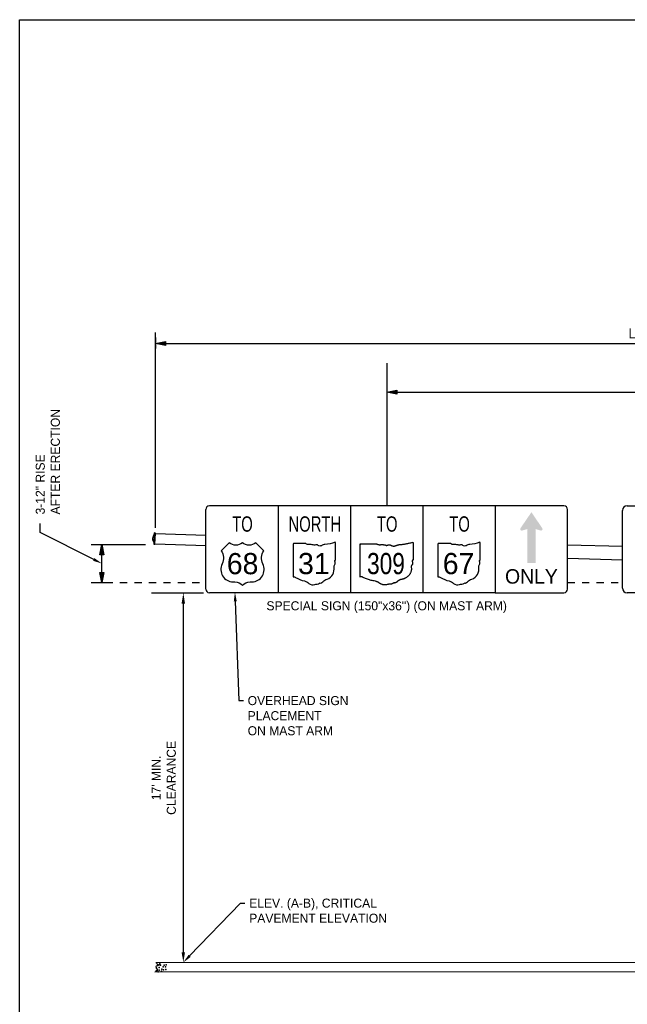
# Model space of a CAD drawing. Header units: feet. Extents: x -492 to 183, y -138 to 535.
# Tile 3 of 14: x 63.56 to 71.96, y -130.93 to -117.32. Entities that reach past the tile are written whole.
import ezdxf
from ezdxf import colors
from ezdxf.entities.mleader import LeaderData, LeaderLine
from ezdxf.enums import TextEntityAlignment as Align
from ezdxf.math import Vec2, Vec3

# ---------------------------------------------------------------- set-up
doc = ezdxf.new("R2010")
doc.units = ezdxf.units.FT
doc.header["$MEASUREMENT"] = 0
doc.linetypes.add('F', pattern=[0.15, 0.1, -0.05])
doc.layers.add('COLUMNS', color=6, linetype='Continuous', plot=False)
for name, color, linetype in [('SH_Data', 7, 'Continuous'), ('SN_P_Signs', 1, 'Continuous'), ('ST_Details', 4, 'Continuous'), ('TEXT-DED', 10, 'Continuous')]:
    doc.layers.add(name, color=color, linetype=linetype)
doc.styles.add('Slanted-Normal', font='font31.shx', dxfattribs={"height": 0.14})
doc.styles.get("Standard").update_dxf_attribs({"font": 'font31.shx'})
doc.styles.add('Straight-Normal', font='font30.shx', dxfattribs={"height": 0.14})
doc.dimstyles.new('Dec-0  Slanted', dxfattribs={"dimtxt": 0.14, "dimasz": 0.14, "dimexe": 0.07, "dimexo": 0.07, "dimgap": 0.07, "dimtad": 1, "dimdec": 0, "dimzin": 3, "dimdsep": 46, "dimtxsty": 'Slanted-Normal', "dimblk": 'Dim1', "dimcen": 0, "dimclrd": 95, "dimclre": 95, "dimclrt": 7, "dimaunit": 1, "dimadec": 5, "dimazin": 3, "dimtfac": 1, "dimtdec": 0, "dimtmove": 1, "dimatfit": 0, "dimldrblk": 'Dim1', "dimfxl": 1, "dimtolj": 1, "dimtzin": 0, "dimlwd": -1, "dimlwe": -1, "dimarcsym": 0})

# ---------------------------------------------------------------- blocks, each defined once
blk = doc.blocks.new('Dim1')
h = blk.add_hatch(color=4)
h.dxf.hatch_style = 1
h.paths.add_polyline_path([(0, 0), (-1, -0.2), (-1, 0.2)])
at = {"color": 4}
blk.add_lwpolyline([(0, 0), (-1, -0.2), (-1, 0.2), (0, 0)], dxfattribs=at)
blk = doc.blocks.new('*D1089')
at = {"layer": 'Defpoints', "color": 0, "transparency": 16777216}
for p in [(65.435, -121.643), (78.612, -121.643), (78.612, -121.793)]:
    blk.add_point(p, dxfattribs=at)
at = {"layer": 'TEXT-DED', "color": 95, "linetype": 'Continuous', "transparency": 16777216}
for p, q in [((65.435, -121.713), (65.435, -121.863)), ((78.612, -121.713), (78.612, -121.863)), ((65.575, -121.793), (78.472, -121.793))]:
    blk.add_line(p, q, dxfattribs=at)
at = {"layer": 'TEXT-DED', "color": 95, "transparency": 16777216, "xscale": 0.14, "yscale": 0.14, "zscale": 0.14, "rotation": 180}
blk.add_blockref('Dim1', (65.435, -121.793), dxfattribs=at)
at = {"layer": 'TEXT-DED', "color": 95, "transparency": 16777216, "xscale": 0.14, "yscale": 0.14, "zscale": 0.14}
blk.add_blockref('Dim1', (78.612, -121.793), dxfattribs=at)
at = {"layer": 'TEXT-DED', "transparency": 16777216, "insert": (72.024, -121.653), "char_height": 0.14, "attachment_point": 5, "style": 'Slanted-Normal'}
blk.add_mtext('\\A1;{\\Ffont31|c0;L}', dxfattribs=at)
blk = doc.blocks.new('*D1087')
at = {"layer": 'Defpoints', "color": 0, "transparency": 16777216}
for p in [(78.612, -121.993), (68.631, -122.064), (78.612, -122.468)]:
    blk.add_point(p, dxfattribs=at)
at = {"layer": 'TEXT-DED', "color": 95, "linetype": 'Continuous', "transparency": 16777216}
for p, q in [((78.612, -122.063), (78.612, -122.538)), ((68.631, -122.134), (68.631, -122.538)), ((68.771, -122.468), (78.472, -122.468))]:
    blk.add_line(p, q, dxfattribs=at)
at = {"layer": 'TEXT-DED', "color": 95, "transparency": 16777216, "xscale": 0.14, "yscale": 0.14, "zscale": 0.14, "rotation": 180}
blk.add_blockref('Dim1', (68.631, -122.468), dxfattribs=at)
at = {"layer": 'TEXT-DED', "color": 95, "transparency": 16777216, "xscale": 0.14, "yscale": 0.14, "zscale": 0.14}
blk.add_blockref('Dim1', (78.612, -122.468), dxfattribs=at)
at = {"layer": 'TEXT-DED', "transparency": 16777216, "insert": (73.622, -122.328), "char_height": 0.14, "attachment_point": 5, "style": 'Slanted-Normal'}
blk.add_mtext('\\A1;{\\Ffont31|c0;L1}', dxfattribs=at)
blk = doc.blocks.new('*D1088')
at = {"layer": 'Defpoints', "color": 0, "linetype": 'Continuous', "transparency": 16777216}
for p in [(64.545, -124.573), (64.695, -124.573), (64.545, -125.098)]:
    blk.add_point(p, dxfattribs=at)
at = {"layer": 'TEXT-DED', "color": 95, "linetype": 'Continuous', "transparency": 16777216}
for p, q in [((64.615, -124.573), (64.765, -124.573)), ((64.695, -124.958), (64.695, -124.713)), ((64.615, -125.098), (64.765, -125.098))]:
    blk.add_line(p, q, dxfattribs=at)
at = {"layer": 'TEXT-DED', "color": 95, "linetype": 'Continuous', "transparency": 16777216, "xscale": 0.14, "yscale": 0.14, "zscale": 0.14}
for p, rotation in [((64.695, -124.573), 90), ((64.695, -125.098), 270)]:
    blk.add_blockref('Dim1', p, dxfattribs=dict(at, rotation=rotation))

msp = doc.modelspace()

# ---------------------------------------------------------------- hatches: boundary and pattern name
at = {"layer": 'SN_P_Signs', "linetype": 'Continuous'}
msp.add_hatch(color=256, dxfattribs=at).paths.add_polyline_path([(70.631, -124.126), (70.781, -124.347, -0.701739), (70.758, -124.379), (70.689, -124.359), (70.689, -124.83), (70.573, -124.83), (70.573, -124.359), (70.503, -124.379, -0.701739), (70.48, -124.347)])

# ---------------------------------------------------------------- linework, layer by layer
at = {"layer": 'COLUMNS', "color": 1}
msp.add_lwpolyline([(63.559, -138.069), (63.559, -117.319), (93.934, -117.319), (93.934, -138.069)], close=True, dxfattribs=at)
at = {"layer": 'SH_Data', "color": 247}
for p in [(65.449, -130.428), (65.473, -130.477), (65.483, -130.382), (65.483, -130.382), (65.486, -130.418), (65.486, -130.418), (65.486, -130.418), (65.486, -130.418), (65.486, -130.418), (65.486, -130.418), (65.486, -130.418), (65.486, -130.418), (65.486, -130.457), (65.486, -130.457), (65.486, -130.457), (65.497, -130.368), (65.507, -130.387), (65.507, -130.387), (65.507, -130.387), (65.507, -130.387), (65.52, -130.47), (65.523, -130.439), (65.523, -130.439), (65.523, -130.439), (65.523, -130.439), (65.523, -130.439), (65.523, -130.439), (65.523, -130.439), (65.523, -130.439), (65.523, -130.439), (65.544, -130.41), (65.544, -130.41), (65.544, -130.41), (65.544, -130.41), (65.544, -130.41), (65.544, -130.41), (65.549, -130.452), (65.549, -130.452), (65.549, -130.452), (65.557, -130.384), (65.575, -130.41), (65.578, -130.447), (65.578, -130.447), (65.578, -130.447), (65.578, -130.447), (65.585, -130.382)]:
    msp.add_point(p, dxfattribs=at)
at = {"layer": 'SN_P_Signs', "linetype": 'Continuous'}
for p, q in [((66.131, -125.188), (66.131, -124.088)), ((66.181, -124.038), (66.181, -124.038)), ((67.131, -124.038), (67.131, -125.238)), ((68.131, -124.038), (68.131, -125.238)), ((69.131, -124.038), (69.131, -125.238)), ((71.081, -124.038), (70.131, -124.038)), ((70.131, -124.038), (70.131, -125.238)), ((71.081, -124.038), (71.081, -124.038)), ((71.131, -125.188), (71.131, -124.088)), ((71.889, -125.176), (71.889, -124.101)), ((71.952, -124.038), (72.889, -124.038)), ((71.952, -124.038), (71.952, -124.038)), ((70.131, -125.238), (71.081, -125.238)), ((72.889, -125.238), (71.952, -125.238))]:
    msp.add_line(p, q, dxfattribs=at)
at = {"layer": 'SN_P_Signs', "flags": 128}
for points in [[(67.131, -124.038), (66.181, -124.038)], [(68.131, -124.038), (67.131, -124.038)], [(69.131, -124.038), (68.131, -124.038)], [(70.131, -124.038), (69.131, -124.038)], [(67.131, -125.238), (66.181, -125.238)], [(68.131, -125.238), (67.131, -125.238)], [(69.131, -125.238), (68.131, -125.238)], [(70.131, -125.238), (69.131, -125.238)]]:
    msp.add_lwpolyline(points, dxfattribs=at)
at = {"layer": 'SN_P_Signs'}
msp.add_lwpolyline([(66.769, -125.088, 0.564579), (66.918, -124.841, -0.249258), (66.932, -124.658), (66.821, -124.549, -0.361557), (66.638, -124.549, -0.361557), (66.455, -124.549), (66.344, -124.658, -0.249258), (66.359, -124.841, 0.564579), (66.508, -125.088), (66.534, -125.089, -0.207481), (66.638, -125.134, -0.207481), (66.743, -125.089)], format="xyb", close=True, dxfattribs=at)
at = {"layer": 'SN_P_Signs', "linetype": 'Continuous', "flags": 128}
for points in [[(67.924, -124.782), (67.924, -124.549), (67.924, -124.549, 0.497906), (67.917, -124.542, -0.057055), (67.778, -124.572, 0.102558), (67.73, -124.589, -0.2725), (67.683, -124.584, 0.289933), (67.64, -124.582, -0.350735), (67.617, -124.577, 0.06336), (67.557, -124.574, -0.174044), (67.515, -124.56), (67.515, -124.56), (67.344, -124.56), (67.344, -124.56, 0.414214), (67.338, -124.568), (67.338, -124.568), (67.338, -125.013), (67.338, -125.013, 0.395667), (67.343, -125.02, 0.057944), (67.355, -125.019, -0.284496), (67.373, -125.029, 0.073372), (67.495, -125.076, -0.125673), (67.556, -125.109, 0.247435), (67.637, -125.126, -0.111792), (67.669, -125.121, 0.206964), (67.704, -125.107, -0.300474), (67.719, -125.105, 0.178145), (67.748, -125.086, -0.213349), (67.809, -125.053, 0.347635), (67.903, -124.885, -0.222258), (67.915, -124.849, 0.192645), (67.914, -124.804, -0.479082), (67.919, -124.789, 0.354759), (67.924, -124.782), (67.924, -124.782), (67.924, -124.782)], [(69.924, -124.782), (69.924, -124.549), (69.924, -124.549, 0.497906), (69.917, -124.542, -0.057055), (69.778, -124.572, 0.102558), (69.73, -124.589, -0.2725), (69.683, -124.584, 0.289933), (69.64, -124.582, -0.350735), (69.617, -124.577, 0.06336), (69.557, -124.574, -0.174044), (69.515, -124.56), (69.515, -124.56), (69.344, -124.56), (69.344, -124.56, 0.414214), (69.338, -124.568), (69.338, -124.568), (69.338, -125.013), (69.338, -125.013, 0.395667), (69.343, -125.02, 0.057944), (69.355, -125.019, -0.284496), (69.373, -125.029, 0.073372), (69.495, -125.076, -0.125673), (69.556, -125.109, 0.247435), (69.637, -125.126, -0.111792), (69.669, -125.121, 0.206964), (69.704, -125.107, -0.300474), (69.719, -125.105, 0.178145), (69.748, -125.086, -0.213349), (69.809, -125.053, 0.347635), (69.903, -124.885, -0.222258), (69.915, -124.849, 0.192645), (69.914, -124.804, -0.479082), (69.919, -124.789, 0.354759), (69.924, -124.782), (69.924, -124.782), (69.924, -124.782)]]:
    msp.add_lwpolyline(points, format="xyb", close=True, dxfattribs=at)
at = {"layer": 'SN_P_Signs', "linetype": 'Continuous'}
for centre, radius, start, end in [((66.181, -124.088), 0.05, 90, 180), ((71.081, -124.088), 0.05, 360, 90), ((71.952, -124.101), 0.0625, 90, 180), ((66.181, -125.188), 0.05, 180, 270), ((71.081, -125.188), 0.05, 270, 0), ((71.952, -125.176), 0.0625, 180, 270)]:
    msp.add_arc(centre, radius, start, end, dxfattribs=at)
msp.add_rational_spline([(68.996, -124.782), (68.996, -124.666), (68.996, -124.55), (68.996, -124.55), (68.996, -124.55), (68.997, -124.541), (68.986, -124.542), (68.902, -124.565), (68.814, -124.573), (68.782, -124.576), (68.754, -124.589), (68.722, -124.601), (68.694, -124.584), (68.668, -124.57), (68.641, -124.582), (68.624, -124.589), (68.612, -124.577), (68.575, -124.572), (68.538, -124.575), (68.508, -124.575), (68.485, -124.561), (68.378, -124.561), (68.27, -124.561), (68.262, -124.562), (68.263, -124.568), (68.263, -124.791), (68.263, -125.013), (68.262, -125.019), (68.27, -125.021), (68.278, -125.021), (68.285, -125.02), (68.3, -125.019), (68.307, -125.029), (68.379, -125.062), (68.459, -125.077), (68.503, -125.085), (68.536, -125.11), (68.581, -125.14), (68.638, -125.126), (68.657, -125.12), (68.678, -125.122), (68.703, -125.122), (68.721, -125.107), (68.729, -125.101), (68.739, -125.105), (68.762, -125.101), (68.776, -125.086), (68.805, -125.056), (68.852, -125.053), (68.994, -125.006), (68.97, -124.885), (68.967, -124.864), (68.985, -124.849), (68.995, -124.827), (68.983, -124.804), (68.975, -124.794), (68.99, -124.79), (68.997, -124.788), (68.996, -124.782), (68.996, -124.782), (68.996, -124.782)], [1, 1, 1, 1, 1, 0.602679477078, 1, 0.993510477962, 1, 0.97918266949, 1, 0.861753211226, 1, 0.844914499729, 1, 0.780919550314, 1, 0.992003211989, 1, 0.94119849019, 1, 1, 1, 0.707106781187, 1, 1, 1, 0.729277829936, 1, 0.993307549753, 1, 0.85024490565, 1, 0.989290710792, 1, 0.968903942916, 1, 0.884615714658, 1, 0.975313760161, 1, 0.917850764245, 1, 0.834383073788, 1, 0.938481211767, 1, 0.912928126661, 1, 0.784359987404, 1, 0.905853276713, 1, 0.928432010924, 1, 0.626651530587, 1, 0.776429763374, 1, 1, 1], degree=2, knots=[0, 0, 0, 0.033333, 0.033333, 0.066667, 0.066667, 0.1, 0.1, 0.133333, 0.133333, 0.166667, 0.166667, 0.2, 0.2, 0.233333, 0.233333, 0.266667, 0.266667, 0.3, 0.3, 0.333333, 0.333333, 0.366667, 0.366667, 0.4, 0.4, 0.433333, 0.433333, 0.466667, 0.466667, 0.5, 0.5, 0.533333, 0.533333, 0.566667, 0.566667, 0.6, 0.6, 0.633333, 0.633333, 0.666667, 0.666667, 0.7, 0.7, 0.733333, 0.733333, 0.766667, 0.766667, 0.8, 0.8, 0.833333, 0.833333, 0.866667, 0.866667, 0.9, 0.9, 0.933333, 0.933333, 0.966667, 0.966667, 1, 1, 1], dxfattribs=at)
at = {"layer": 'ST_Details'}
for p, q in [((65.435, -124.422), (66.131, -124.441)), ((65.431, -124.561), (66.131, -124.586)), ((71.131, -124.576), (71.889, -124.597)), ((71.131, -124.759), (71.889, -124.786)), ((78.373, -130.341), (65.443, -130.356)), ((65.426, -130.48), (78.373, -130.467))]:
    msp.add_line(p, q, dxfattribs=at)
at = {"layer": 'ST_Details', "flags": 128}
msp.add_lwpolyline([(65.42, -124.413), (65.413, -124.568), (65.429, -124.569), (65.435, -124.414), (65.42, -124.413)], close=True, dxfattribs=at)
at = {"layer": 'ST_Details'}
for points, knots in [([(65.42, -124.413), (65.415, -124.429), (65.409, -124.445), (65.404, -124.46), (65.401, -124.47), (65.398, -124.48), (65.395, -124.49), (65.389, -124.508), (65.409, -124.525), (65.411, -124.544), (65.411, -124.552), (65.412, -124.56), (65.413, -124.568)], [0, 0, 0, 0, 0.304823, 0.304823, 0.304823, 0.498987, 0.498987, 0.498987, 0.846183, 0.846183, 0.846183, 1, 1, 1, 1]), ([(65.448, -130.353), (65.456, -130.365), (65.463, -130.376), (65.47, -130.388), (65.476, -130.397), (65.441, -130.395), (65.442, -130.404), (65.443, -130.412), (65.446, -130.424), (65.451, -130.432), (65.455, -130.441), (65.465, -130.451), (65.469, -130.456), (65.473, -130.462), (65.43, -130.465), (65.44, -130.468), (65.451, -130.471), (65.462, -130.474), (65.473, -130.477)], [0, 0, 0, 0, 0.2091, 0.2091, 0.2091, 0.373333, 0.373333, 0.373333, 0.524635, 0.524635, 0.524635, 0.674081, 0.674081, 0.674081, 0.829858, 0.829858, 0.829858, 1, 1, 1, 1])]:
    msp.add_open_spline(points, degree=3, knots=knots, dxfattribs=at)
at = {"layer": 'TEXT-DED'}
for p, q in [((65.435, -124.344), (65.435, -121.643)), ((68.631, -122.064), (68.631, -124.038)), ((64.545, -124.573), (65.296, -124.573)), ((65.821, -130.208), (65.821, -125.388))]:
    msp.add_line(p, q, dxfattribs=at)
at = {"layer": 'TEXT-DED', "linetype": 'F'}
for p, q in [((64.545, -125.098), (66.131, -125.098)), ((71.131, -125.098), (71.889, -125.098))]:
    msp.add_line(p, q, dxfattribs=at)
at = {"layer": 'TEXT-DED', "flags": 128}
msp.add_lwpolyline([(65.38, -125.238), (66.1, -125.238)], dxfattribs=at)
at = {"layer": 'TEXT-DED'}
for points in [[(65.797, -125.388), (65.844, -125.388), (65.821, -125.238)], [(65.797, -130.208), (65.844, -130.208), (65.821, -130.348)]]:
    msp.add_solid(points, dxfattribs=at)

# ---------------------------------------------------------------- texts
at = {"layer": 'SN_P_Signs', "style": 'Straight-Normal', "width": 0.72}
for s, p in [('TO', (66.638, -124.289)), ('NORTH', (67.638, -124.289)), ('TO', (68.638, -124.289)), ('TO', (69.638, -124.289))]:
    msp.add_text(s, height=0.2125, dxfattribs=at).set_placement(p, align=Align.MIDDLE_CENTER)
at = {"layer": 'SN_P_Signs', "style": 'Straight-Normal'}
msp.add_text('68', height=0.293, dxfattribs=at).set_placement((66.64, -124.983), align=Align.CENTER)
at = {"layer": 'SN_P_Signs', "linetype": 'Continuous', "style": 'Straight-Normal'}
for s, p in [('31', (67.624, -124.982)), ('67', (69.624, -124.982))]:
    msp.add_text(s, height=0.293, dxfattribs=at).set_placement(p, align=Align.CENTER)
at = {"layer": 'SN_P_Signs', "linetype": 'Continuous', "style": 'Straight-Normal', "width": 0.8}
msp.add_text('309', height=0.293, dxfattribs=at).set_placement((68.621, -124.982), align=Align.CENTER)
at = {"layer": 'SN_P_Signs', "linetype": 'Continuous', "style": 'Straight-Normal'}
msp.add_text('ONLY', height=0.2, dxfattribs=at).set_placement((70.631, -125.013), align=Align.MIDDLE_CENTER)
at = {"layer": 'SN_P_Signs', "insert": (68.631, -125.438), "char_height": 0.125, "attachment_point": 5}
msp.add_mtext_dynamic_manual_height_columns('SPECIAL SIGN (150"x36") (ON MAST ARM)', width=3.93561, gutter_width=10, heights=[0], dxfattribs=at)
at = {"layer": 'TEXT-DED', "insert": (65.551, -127.798), "char_height": 0.125, "attachment_point": 5, "rotation": 90, "style": 'Slanted-Normal'}
msp.add_mtext("17' MIN.\\PCLEARANCE", dxfattribs=at)

# ---------------------------------------------------------------- dimensions: what is measured, and where the dimension line sits
at = {"layer": 'TEXT-DED'}
for base, p1, p2, text, picture, middle in [((78.612, -121.793), (65.435, -121.643), (78.612, -121.643), '{\\Ffont31|c0;L}', '*D1089', (72.024, -121.653)), ((78.612, -122.468), (68.631, -122.064), (78.612, -121.993), '{\\Ffont31|c0;L1}', '*D1087', (73.622, -122.328))]:
    dim = msp.add_linear_dim(base=base, p1=p1, p2=p2, text=text, dimstyle='Dec-0  Slanted', override={"dimtxt": 0.125, "dimpost": "'", "dimclrt": 256}, dxfattribs=at)
    dim.commit()
    dim.dimension.update_dxf_attribs({"geometry": picture, "text_midpoint": middle})
at = {"layer": 'TEXT-DED', "color": 97, "linetype": 'Continuous', "lineweight": 0}
dim = msp.add_linear_dim(base=(64.695, -124.573), p1=(64.545, -125.098), p2=(64.545, -124.573), angle=90, text=' ', dimstyle='Dec-0  Slanted', override={"dimtxt": 0.125, "dimpost": "'", "dimclrt": 256}, dxfattribs=at)
dim.commit()
dim.dimension.update_dxf_attribs({"geometry": '*D1088', "text_midpoint": (64.695, -124.835)})

# ---------------------------------------------------------------- leaders
at = {"layer": 'TEXT-DED'}
ml = msp.add_multileader_mtext('Standard', dxfattribs=at)
ml.set_content('3-12" RISE \\PAFTER ERECTION', color=256, style='Slanted-Normal')
ml.set_leader_properties(color=256, linetype='ByLayer', lineweight=-1)
ml.build(insert=Vec2(0, 0))
ml.multileader.update_dxf_attribs({"dogleg_length": 0.125, "arrow_head_size": 0.125})
ctx = ml.context
ctx.base_point, ctx.char_height, ctx.arrow_head_size, ctx.landing_gap_size, ctx.plane_origin, ctx.plane_x_axis, ctx.plane_y_axis = Vec3(63.844, -124.282), 0.125, 0.125, 0.125, Vec3(61.12, -123.303), Vec3(0, 1), Vec3(-1, 0)
notes = []
notes.append((ctx, [(0, (1, 1, 0), (63.844, -124.407), (0, 1), 0.125, [(0, [(64.695, -124.835)], 0, [])])]))
ctx.mtext.insert, ctx.mtext.text_direction, ctx.mtext.rotation, ctx.mtext.width, ctx.mtext.flow_direction = Vec3(63.781, -124.157), Vec3(0, 1), 1.570796, 2.6161, 5
ml = msp.add_multileader_mtext('Standard', dxfattribs=at)
ml.set_content('OVERHEAD SIGN PLACEMENT\\PON MAST ARM', color=256, style='Slanted-Normal')
ml.set_leader_properties()
ml.build(insert=Vec2(0, 0))
ml.multileader.update_dxf_attribs({"dogleg_length": 0.06, "arrow_head_size": 0.125})
ctx = ml.context
ctx.base_point, ctx.char_height, ctx.arrow_head_size, ctx.landing_gap_size, ctx.plane_origin = Vec3(66.65, -126.729), 0.125, 0.125, 0.06, Vec3(67.862, -125.369)
notes.append((ctx, [(1, (1, 1, 0), (66.59, -126.729), (1, 0), 0.06, [(0, [(66.534, -125.232)], 0, [])])]))
ctx.mtext.insert, ctx.mtext.width, ctx.mtext.flow_direction = Vec3(66.71, -126.667), 1.65022, 5
ml = msp.add_multileader_mtext('Standard', dxfattribs=at)
ml.set_content('ELEV. (A-B), CRITICAL PAVEMENT ELEVATION', color=256, style='Slanted-Normal')
ml.set_leader_properties()
ml.build(insert=Vec2(0, 0))
ml.multileader.update_dxf_attribs({"dogleg_length": 0.06, "arrow_head_size": 0.125})
ctx = ml.context
ctx.base_point, ctx.char_height, ctx.arrow_head_size, ctx.landing_gap_size, ctx.plane_origin = Vec3(66.671, -129.529), 0.125, 0.125, 0.06, Vec3(65.533, -128.771)
notes.append((ctx, [(1, (1, 1, 0), (66.611, -129.529), (1, 0), 0.06, [(0, [(65.821, -130.348)], 0, [])])]))
ctx.mtext.insert, ctx.mtext.width, ctx.mtext.flow_direction = Vec3(66.731, -129.466), 2.37237, 5
for ctx, leaders in notes:
    for number, flags, end, landing, length, lines in leaders:
        leader = LeaderData()
        leader.index, (leader.has_last_leader_line, leader.has_dogleg_vector, leader.attachment_direction) = number, flags
        leader.last_leader_point, leader.dogleg_vector, leader.dogleg_length = Vec3(end), Vec3(landing), length
        for number, points, colour, breaks in lines:
            line = LeaderLine()
            line.index, line.vertices, line.color, line.breaks = number, Vec3.list(points), colors.encode_raw_color(colour), breaks
            leader.lines.append(line)
        ctx.leaders.append(leader)

doc.saveas('drawing.dxf')
